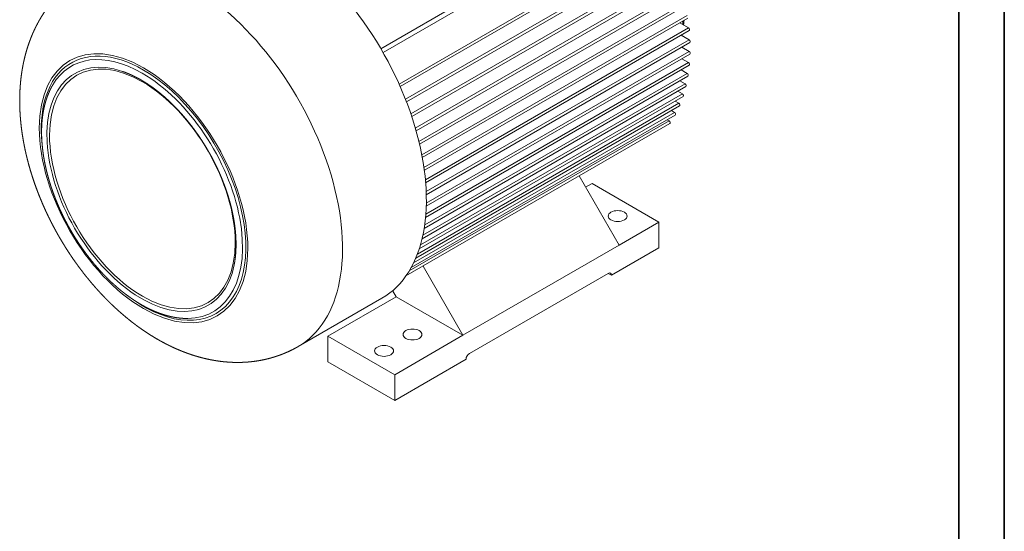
# Model space of a CAD drawing. Header units: millimetres. Extents: x -2784 to 2012, y -1738 to 1577.
# Tile 24 of 25: x 702 to 1951, y 301 to 950. Entities that reach past the tile are written whole.
import ezdxf

# ---------------------------------------------------------------- set-up
doc = ezdxf.new("R2010")
doc.units = ezdxf.units.MM
doc.linetypes.add('AM_ISO02W050', pattern=[7.5, 6, -1.5])
doc.linetypes.add('AM_ISO02W050x2', pattern=[3.75, 3, -0.75])
for name, color, linetype, lineweight in [('AM_3', 6, 'AM_ISO02W050', 13), ('AM_6', 2, 'Continuous', 35), ('AM_VIS', 7, 'Continuous', 20)]:
    doc.layers.add(name, color=color, linetype=linetype, lineweight=lineweight)

# ---------------------------------------------------------------- blocks, each defined once
blk = doc.blocks.new('YENI CERCEVE A3 (ANTETSİZ)')
at = {"layer": 'AM_6'}
for p, q in [((410, 287), (410, 0)), ((405, 282), (405, 5))]:
    blk.add_line(p, q, dxfattribs=at)

msp = doc.modelspace()

# ---------------------------------------------------------------- linework, layer by layer
at = {"layer": 'AM_VIS'}
for p, q in [((1470.35, 1092.22), (1160.41, 913.27)), ((1163.18, 908.46), (1473.13, 1087.4)), ((1518.05, 1061.47), (1183.55, 868.34)), ((1519.05, 1058.1), (1184.94, 865.2)), ((1526.09, 1042.13), (1191.66, 849.05)), ((1527.09, 1038.77), (1192.91, 845.83)), ((1532.81, 1023.55), (1198.46, 830.52)), ((1533.81, 1020.19), (1199.57, 827.22)), ((1538.37, 1005.65), (1204.11, 812.66)), ((1539.37, 1002.28), (1205.08, 809.28)), ((1542.87, 988.35), (1208.71, 795.42)), ((1543.87, 984.98), (1209.53, 791.95)), ((1546.39, 971.62), (1212.34, 778.75)), ((1547.39, 968.25), (1213.01, 775.2)), ((1548.99, 955.42), (1215.06, 762.63)), ((1549.99, 952.06), (1215.57, 758.97)), ((1550.71, 939.73), (1216.91, 747.02)), ((1539.68, 946.1), (1550.71, 939.73)), ((1551.71, 936.37), (1217.24, 743.26)), ((1551.56, 924.55), (1217.92, 731.92)), ((1541.39, 930.41), (1551.56, 924.55)), ((1542.53, 929.76), (1542.8, 931.23)), ((1552.56, 921.18), (1218.05, 728.05)), ((1542.24, 915.23), (1551.56, 909.85)), ((1552.56, 906.48), (1218.01, 713.33)), ((1551.56, 909.85), (1218.1, 717.33)), ((1542.24, 900.53), (1550.71, 895.64)), ((1551.71, 892.28), (1217.12, 699.1)), ((1550.71, 895.64), (1217.47, 703.25)), ((1549.99, 878.57), (1215.37, 685.38)), ((1548.99, 881.94), (1216.02, 689.69)), ((1541.39, 886.32), (1548.99, 881.94)), ((1547.39, 865.37), (1212.73, 672.16)), ((1546.39, 868.74), (1213.75, 676.69)), ((1539.68, 872.62), (1546.39, 868.74)), ((1543.87, 852.71), (1209.17, 659.47)), ((1542.87, 856.08), (1210.65, 664.27)), ((1537.08, 859.42), (1542.87, 856.08)), ((1539.37, 840.62), (1204.63, 647.36)), ((1538.37, 843.98), (1206.71, 652.5)), ((1533.56, 846.76), (1538.37, 843.98)), ((1533.81, 829.13), (1199.03, 635.85)), ((1532.81, 832.49), (1201.95, 641.47)), ((1529.05, 834.66), (1532.81, 832.49)), ((1527.09, 818.31), (1192.27, 625.01)), ((1526.09, 821.68), (1196.43, 631.35)), ((1523.49, 823.17), (1526.09, 821.68)), ((1462.57, 664.02), (1411.89, 751.8)), ((1428.27, 742.2), (1420.14, 737.51)), ((1428.27, 742.2), (1513.13, 693.21)), ((1462.57, 664.02), (1513.13, 693.21)), ((1513.13, 693.21), (1513.13, 660.55)), ((1264.58, 549.71), (1462.57, 664.02)), ((1513.13, 660.55), (1453.02, 625.85)), ((1213.9, 637.49), (1264.58, 549.71)), ((1272.71, 526.65), (1448.78, 628.3)), ((1453.02, 625.85), (1448.78, 628.3)), ((1179.73, 598.7), (1175.32, 606.33)), ((1161.8, 596.79), (1055.51, 535.42)), ((1179.73, 598.7), (1093.1, 548.69)), ((1264.58, 549.71), (1179.73, 598.7)), ((1177.96, 499.7), (1264.58, 549.71)), ((1093.1, 548.69), (1093.1, 516.03)), ((1093.1, 548.69), (1177.96, 499.7)), ((1177.96, 467.04), (1093.1, 516.03)), ((1268.47, 519.3), (1177.96, 467.04)), ((1177.96, 467.04), (1177.96, 499.7))]:
    msp.add_line(p, q, dxfattribs=at)
msp.add_arc((1407, 957.72), 138.23, 354.02699, 356.45028, dxfattribs=at)
for centre, major_axis, start_param, end_param in [((1025.8, 832.35), (-136, 235.56), 3.1415927, 5.4977871), ((919.51, 770.98), (-136, 235.56), 3.1415927, 5.4977871), ((1395.04, 1045.53), (-105.27, 182.33), 3.8342361, 3.8605239), ((1550.71, 938.1), (-1, 1.73), 3.1415927, 5.4977871), ((859.41, 736.28), (-93.5, 161.95), 5.497787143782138, 11.78097245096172), ((1395.04, 1045.53), (-105.27, 182.33), 3.7479165, 3.7490472), ((1551.56, 922.91), (-1, 1.73), 3.1415927, 5.4977871), ((859.41, 736.28), (-91.8, 159), 5.4977871, 7.2486445), ((856.8, 734.78), (-84.85, 146.96), 5.7004212, 10.007542), ((857.89, 735.41), (-83.27, 144.22), 5.497787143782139, 11.78097245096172), ((857.71, 735.3), (-89.96, 155.82), 5.4977871, 6.5969132), ((1551.56, 908.22), (-1, 1.73), 3.1415927, 5.4977871), ((1550.71, 894.01), (-1, 1.73), 3.1415927, 5.4977871), ((859.41, 736.28), (-91.8, 159), 2.1761334, 5.4977871), ((857.71, 735.3), (-89.96, 155.82), 2.8278648, 5.4977871), ((1548.99, 880.3), (-1, 1.73), 3.1415927, 5.4977871), ((1183.24, 866.53), (-1, 1.73), 4.0212549, 5.0379799), ((1546.39, 867.11), (-1, 1.73), 3.1415927, 5.4977871), ((1542.87, 854.44), (-1, 1.73), 3.1415927, 5.4977871), ((1191.27, 847.19), (-1, 1.73), 3.9470781, 4.9545904), ((1538.37, 842.35), (-1, 1.73), 3.1415927, 5.4977871), ((1197.99, 828.61), (-1, 1.73), 3.8776859, 4.8732975), ((1532.81, 830.86), (-1, 1.73), 3.1415927, 5.4977871), ((1526.09, 820.04), (-1, 1.73), 3.1415927, 5.4977871), ((1203.55, 810.71), (-1, 1.73), 3.8121744, 4.793408), ((1208.05, 793.41), (-1, 1.73), 3.7498734, 4.7143677), ((1211.58, 776.68), (-1, 1.73), 3.6902703, 4.6357078), ((1214.18, 760.48), (-1, 1.73), 3.6329633, 4.5570099), ((1215.89, 744.8), (-1, 1.73), 3.5776327, 4.4778803), ((1216.74, 729.61), (-1, 1.73), 3.5240221, 4.3979302), ((1216.74, 714.91), (-1, 1.73), 3.4719276, 4.3167559), ((1215.89, 700.71), (-1, 1.73), 3.4211923, 4.2339186), ((1460.8, 700.97), (-12, 0), 0.7853982, 7.0685835), ((1214.18, 687), (-1, 1.73), 3.3717074, 4.1489195), ((1211.58, 673.8), (-1, 1.73), 3.3234202, 4.0611654), ((1208.05, 661.14), (-1, 1.73), 3.2763555, 3.9699178), ((1203.55, 649.04), (-1, 1.73), 3.2306606, 3.8742085), ((1191.27, 626.74), (-1, 1.73), 3.1453084, 3.6633028), ((1197.99, 637.55), (-1, 1.73), 3.1867037, 3.7726866), ((1448.78, 623.4), (3, 5.2), 5.4977871, 7.0685835), ((1200.59, 550.73), (-12, 0), 0.7853982, 7.0685835), ((1164.52, 529.91), (-12, 0), 0.7853982, 7.0685835), ((1272.71, 521.75), (3, 5.2), 0.7853982, 2.3561945)]:
    msp.add_ellipse(centre, major_axis=major_axis, ratio=0.5773503, start_param=start_param, end_param=end_param, dxfattribs=at)
for points, knots in [([(783.51, 1006.54), (781.14, 1005.15), (778.8, 1003.71), (776.49, 1002.23), (774.21, 1000.7), (771.96, 999.14), (769.74, 997.53), (767.55, 995.89), (765.4, 994.2), (763.27, 992.49), (761.19, 990.73), (759.14, 988.94), (757.12, 987.11), (755.15, 985.26), (753.2, 983.37), (751.3, 981.45), (749.44, 979.5), (747.61, 977.53), (745.83, 975.53), (744.08, 973.5), (742.37, 971.44), (740.55, 969.17), (738.78, 966.88), (737.06, 964.55), (735.38, 962.21), (733.75, 959.84), (732.16, 957.45), (730.63, 955.04), (729.14, 952.61), (727.69, 950.16), (726.3, 947.7), (724.95, 945.22), (723.64, 942.73), (722.38, 940.22), (721.16, 937.7), (719.99, 935.17), (718.86, 932.63), (717.77, 930.08), (716.73, 927.52), (715.73, 924.95), (714.77, 922.37), (713.62, 919.14), (712.54, 915.9), (711.52, 912.65), (710.56, 909.39), (709.65, 906.13), (708.81, 902.85), (708.02, 899.57), (707.28, 896.28), (706.6, 892.99), (705.98, 889.7), (705.4, 886.4), (704.88, 883.09), (704.41, 879.78), (703.99, 876.47), (703.61, 873.16), (703.29, 869.84), (703.01, 866.53), (702.78, 863.21), (702.59, 859.89), (702.45, 856.56), (702.33, 852.48), (702.28, 848.4), (702.3, 844.31), (702.38, 840.23), (702.52, 836.14), (702.72, 832.06), (702.98, 827.98), (703.3, 823.89), (703.68, 819.81), (704.11, 815.73), (704.6, 811.65), (705.15, 807.57), (705.76, 803.5), (706.41, 799.43), (707.12, 795.36), (707.89, 791.29), (708.71, 787.23), (709.57, 783.18), (710.49, 779.13), (711.46, 775.08), (712.52, 770.89), (713.64, 766.7), (714.81, 762.52), (716.03, 758.35), (717.3, 754.18), (718.62, 750.03), (719.99, 745.89), (721.41, 741.75), (722.89, 737.63), (724.41, 733.52), (725.98, 729.43), (727.6, 725.34), (729.26, 721.28), (730.98, 717.22), (732.74, 713.18), (734.54, 709.16), (736.39, 705.16), (738.29, 701.17), (740.23, 697.2), (742.21, 693.26), (744.21, 689.38), (746.25, 685.53), (748.34, 681.7), (750.46, 677.9), (752.62, 674.11), (754.83, 670.35), (757.07, 666.61), (759.36, 662.9), (761.68, 659.21), (764.04, 655.55), (766.44, 651.92), (768.87, 648.31), (771.35, 644.73), (773.86, 641.18), (776.41, 637.67), (778.99, 634.18), (781.61, 630.72), (784.26, 627.3), (786.95, 623.91), (789.68, 620.55), (792.45, 617.21), (795.26, 613.91), (798.11, 610.64), (800.99, 607.4), (803.9, 604.21), (806.84, 601.06), (809.82, 597.94), (812.83, 594.87), (815.88, 591.83), (818.95, 588.84), (822.06, 585.89), (825.2, 582.99), (828.37, 580.12), (831.58, 577.31), (834.81, 574.54), (838.08, 571.82), (841.38, 569.14), (844.7, 566.51), (848.07, 563.94), (851.46, 561.41), (854.91, 558.92), (858.39, 556.48), (861.9, 554.09), (865.44, 551.76), (869.02, 549.49), (872.63, 547.27), (876.27, 545.11), (879.95, 543.01), (883.66, 540.98), (887.41, 539), (891.19, 537.09), (895, 535.24), (898.85, 533.46), (902.73, 531.75), (906.65, 530.11), (910.61, 528.54), (914.6, 527.05), (918.63, 525.63), (922.69, 524.29), (926.79, 523.03), (930.34, 522.02), (933.9, 521.07), (937.5, 520.19), (941.12, 519.37), (944.77, 518.62), (948.45, 517.94), (952.15, 517.33), (955.87, 516.8), (959.62, 516.34), (963.39, 515.96), (967.19, 515.67), (971, 515.45), (974.84, 515.32), (978.69, 515.28), (982.56, 515.32), (986.44, 515.46), (990.34, 515.69), (994.24, 516.02), (998.16, 516.44), (1002.07, 516.97), (1004.83, 517.4), (1007.58, 517.88), (1010.34, 518.41), (1013.09, 518.99), (1015.83, 519.62), (1018.57, 520.31), (1021.3, 521.05), (1024.03, 521.84), (1026.74, 522.68), (1029.45, 523.58), (1032.14, 524.53), (1034.81, 525.53), (1037.47, 526.59), (1040.11, 527.7), (1042.74, 528.86), (1045.34, 530.07), (1047.92, 531.33), (1050.47, 532.65), (1053.01, 534.01), (1055.51, 535.42)], [0.7853982, 0.7853982, 0.796163, 0.8069278, 0.8176927, 0.8284575, 0.8392223, 0.8499872, 0.860752, 0.8715168, 0.8822817, 0.8930465, 0.9038113, 0.9145762, 0.925341, 0.9361058, 0.9468707, 0.9576355, 0.9684003, 0.9791652, 0.98993, 1.0006948, 1.0124621, 1.0242293, 1.0359965, 1.0477637, 1.0595309, 1.0712981, 1.0830653, 1.0948325, 1.1065997, 1.1183669, 1.1301341, 1.1419013, 1.1536685, 1.1654358, 1.177203, 1.1889702, 1.2007374, 1.2125046, 1.2242718, 1.236039, 1.2507353, 1.2654316, 1.2801279, 1.2948241, 1.3095204, 1.3242167, 1.338913, 1.3536093, 1.3683056, 1.3830019, 1.3976981, 1.4123944, 1.4270907, 1.441787, 1.4564833, 1.4711796, 1.4858759, 1.5005722, 1.5152684, 1.5299647, 1.548011, 1.5660572, 1.5841035, 1.6021498, 1.620196, 1.6382423, 1.6562885, 1.6743348, 1.6923811, 1.7104273, 1.7284736, 1.7465198, 1.7645661, 1.7826124, 1.8006586, 1.8187049, 1.8367511, 1.8547974, 1.8728437, 1.8908899, 1.9096333, 1.9283766, 1.9471199, 1.9658633, 1.9846066, 2.00335, 2.0220933, 2.0408366, 2.05958, 2.0783233, 2.0970667, 2.11581, 2.1345534, 2.1532967, 2.17204, 2.1907834, 2.2095267, 2.2282701, 2.2470134, 2.2657567, 2.2842266, 2.3026965, 2.3211663, 2.3396362, 2.358106, 2.3765759, 2.3950457, 2.4135156, 2.4319854, 2.4504553, 2.4689251, 2.487395, 2.5058648, 2.5243347, 2.5428045, 2.5612744, 2.5797442, 2.5982141, 2.6166839, 2.6351538, 2.6537393, 2.6723248, 2.6909103, 2.7094958, 2.7280813, 2.7466668, 2.7652523, 2.7838378, 2.8024233, 2.8210088, 2.8395943, 2.8581798, 2.8767653, 2.8953508, 2.9139363, 2.9325218, 2.9511073, 2.9696928, 2.9882783, 3.0068638, 3.0255742, 3.0442846, 3.0629949, 3.0817053, 3.1004157, 3.1191261, 3.1378364, 3.1565468, 3.1752572, 3.1939676, 3.2126779, 3.2313883, 3.2500987, 3.2688091, 3.2875195, 3.3062298, 3.3249402, 3.3436506, 3.362361, 3.3810713, 3.3970969, 3.4131224, 3.429148, 3.4451735, 3.461199, 3.4772246, 3.4932501, 3.5092756, 3.5253012, 3.5413267, 3.5573522, 3.5733778, 3.5894033, 3.6054289, 3.6214544, 3.6374799, 3.6535055, 3.669531, 3.6855565, 3.7015821, 3.7128525, 3.724123, 3.7353934, 3.7466638, 3.7579343, 3.7692047, 3.7804751, 3.7917456, 3.803016, 3.8142864, 3.8255569, 3.8368273, 3.8480978, 3.8593682, 3.8706386, 3.8819091, 3.8931795, 3.9044499, 3.9157204, 3.9269908, 3.9269908]), ([(974.34, 639.03), (974.69, 640.92), (975.02, 642.83), (975.32, 644.77), (975.6, 646.73), (975.84, 648.71), (976.06, 650.72), (976.24, 652.75), (976.4, 654.81), (976.53, 656.88), (976.63, 658.98), (976.69, 661.1), (976.73, 663.23), (976.74, 665.39), (976.73, 667.56), (976.68, 669.76), (976.6, 671.97), (976.49, 674.2), (976.35, 676.44), (976.19, 678.7), (975.99, 680.98), (975.76, 683.26), (975.51, 685.56), (975.22, 687.87), (974.91, 690.19), (974.57, 692.53), (974.19, 694.87), (973.79, 697.23), (973.36, 699.6), (972.9, 701.97), (972.41, 704.36), (971.9, 706.76), (971.35, 709.16), (970.78, 711.57), (970.17, 713.98), (969.54, 716.41), (968.88, 718.83), (968.2, 721.26), (967.48, 723.7), (966.74, 726.14), (965.97, 728.58), (965.17, 731.03), (964.34, 733.49), (963.49, 735.94), (962.61, 738.39), (961.7, 740.85), (960.76, 743.3), (959.8, 745.75), (958.82, 748.2), (957.8, 750.64), (956.77, 753.09), (955.7, 755.52), (954.62, 757.96), (953.51, 760.38), (952.37, 762.8), (951.21, 765.22), (950.02, 767.62), (948.82, 770.02), (947.59, 772.41), (946.33, 774.79), (945.06, 777.16), (943.76, 779.52), (942.43, 781.87), (941.09, 784.21), (939.72, 786.54), (938.34, 788.86), (936.93, 791.16), (935.5, 793.45), (934.06, 795.72), (932.59, 797.97), (931.11, 800.21), (929.6, 802.44), (928.08, 804.65), (926.54, 806.83), (924.99, 809.01), (923.41, 811.16), (921.82, 813.29), (920.21, 815.4), (918.59, 817.49), (916.95, 819.57), (915.3, 821.61), (913.64, 823.64), (911.96, 825.64), (910.26, 827.62), (908.56, 829.58), (906.84, 831.51), (905.11, 833.42), (903.37, 835.3), (901.61, 837.16), (899.85, 838.99), (898.07, 840.79), (896.29, 842.57), (894.49, 844.32), (892.69, 846.04), (890.88, 847.73), (889.06, 849.4), (887.23, 851.03), (885.4, 852.64), (883.56, 854.21), (881.71, 855.76), (879.86, 857.27), (878.01, 858.75), (876.16, 860.2), (874.3, 861.62), (872.44, 863), (870.57, 864.35), (868.71, 865.67), (866.84, 866.95), (864.97, 868.21), (863.1, 869.43), (861.23, 870.61), (859.36, 871.76), (857.49, 872.88), (855.62, 873.96), (853.75, 875), (851.89, 876.02), (850.03, 876.99), (848.17, 877.93), (846.32, 878.84), (844.47, 879.7), (842.62, 880.54), (841.99, 880.81), (841.37, 881.08), (840.74, 881.35), (840.11, 881.61), (839.49, 881.87), (838.86, 882.13), (838.24, 882.38), (837.61, 882.62), (836.99, 882.87), (836.37, 883.1), (835.74, 883.34), (835.12, 883.57), (834.5, 883.79), (833.89, 884.01), (833.27, 884.23), (832.65, 884.44)], [4.5097549, 4.5097549, 4.5255194, 4.5412838, 4.5570483, 4.5728128, 4.5885772, 4.6043417, 4.6201062, 4.6358706, 4.6516351, 4.6673996, 4.683164, 4.6989285, 4.714693, 4.7304574, 4.7462219, 4.7619864, 4.7777508, 4.7935153, 4.8092798, 4.8250442, 4.8407504, 4.8564566, 4.8721628, 4.887869, 4.9035752, 4.9192813, 4.9349875, 4.9506937, 4.9663999, 4.9821061, 4.9978123, 5.0135184, 5.0292246, 5.0449308, 5.060637, 5.0763432, 5.0920494, 5.1077556, 5.1234617, 5.1391679, 5.1549267, 5.1706855, 5.1864443, 5.2022032, 5.217962, 5.2337208, 5.2494796, 5.2652384, 5.2809972, 5.296756, 5.3125148, 5.3282736, 5.3440324, 5.3597912, 5.37555, 5.3913088, 5.4070676, 5.4228264, 5.4385853, 5.4543441, 5.4701297, 5.4859153, 5.501701, 5.5174866, 5.5332723, 5.5490579, 5.5648435, 5.5806292, 5.5964148, 5.6122005, 5.6279861, 5.6437717, 5.6595574, 5.675343, 5.6911286, 5.7069143, 5.7226999, 5.7384856, 5.7542712, 5.7700568, 5.785827, 5.8015971, 5.8173673, 5.8331374, 5.8489075, 5.8646777, 5.8804478, 5.8962179, 5.9119881, 5.9277582, 5.9435283, 5.9592985, 5.9750686, 5.9908387, 6.0066089, 6.022379, 6.0381492, 6.0539193, 6.0696894, 6.0854596, 6.1011792, 6.1168989, 6.1326186, 6.1483383, 6.164058, 6.1797777, 6.1954974, 6.2112171, 6.2269368, 6.2426565, 6.2583761, 6.2740958, 6.2898155, 6.3055352, 6.3212549, 6.3369746, 6.3526943, 6.368414, 6.3841337, 6.3998534, 6.4052262, 6.4105991, 6.415972, 6.4213449, 6.4267177, 6.4320906, 6.4374635, 6.4428364, 6.4482093, 6.4535821, 6.458955, 6.4643279, 6.4697008, 6.4750736, 6.4804465, 6.4858194, 6.4858194]), ([(744.37, 867.49), (743.44, 865.87), (742.54, 864.23), (741.67, 862.55), (740.83, 860.85), (740.02, 859.11), (739.24, 857.35), (738.5, 855.56), (737.78, 853.74), (737.1, 851.89), (736.45, 850.02), (735.83, 848.12), (735.24, 846.2), (734.68, 844.25), (734.16, 842.27), (733.66, 840.27), (733.2, 838.25), (732.77, 836.2), (732.37, 834.13), (732.01, 832.04), (731.67, 829.93), (731.36, 827.72), (731.08, 825.48), (730.84, 823.23), (730.62, 820.95), (730.45, 818.66), (730.3, 816.34), (730.19, 814.01), (730.12, 811.65), (730.08, 809.28), (730.07, 806.89), (730.09, 804.48), (730.15, 802.05), (730.24, 799.61), (730.37, 797.15), (730.53, 794.68), (730.72, 792.2), (730.95, 789.7), (731.21, 787.19), (731.5, 784.66), (731.82, 782.12), (732.18, 779.57), (732.57, 777), (733, 774.43), (733.45, 771.84), (733.94, 769.25), (734.46, 766.65), (735.02, 764.04), (735.6, 761.42), (736.22, 758.8), (736.87, 756.17), (737.55, 753.54), (738.26, 750.9), (739, 748.26), (739.78, 745.61), (740.58, 742.97), (741.42, 740.32), (742.28, 737.67), (743.18, 735.02), (744.1, 732.37), (745.05, 729.73), (746.03, 727.09), (747.04, 724.45), (748.08, 721.82), (749.15, 719.19), (750.24, 716.57), (751.36, 713.95), (752.51, 711.34), (753.69, 708.73), (754.89, 706.13), (756.12, 703.54), (757.37, 700.95), (758.66, 698.38), (759.96, 695.81), (761.29, 693.26), (762.65, 690.71), (764.03, 688.18), (765.44, 685.66), (766.87, 683.15), (768.32, 680.66), (769.8, 678.18), (771.29, 675.71), (772.81, 673.27), (774.35, 670.84), (775.92, 668.42), (777.5, 666.02), (779.11, 663.64), (780.73, 661.28), (782.38, 658.94), (784.04, 656.61), (785.72, 654.31), (787.43, 652.03), (789.15, 649.77), (790.88, 647.53), (792.64, 645.31), (794.41, 643.12), (796.2, 640.95), (798.01, 638.8), (799.83, 636.68), (801.66, 634.59), (803.52, 632.51), (805.38, 630.47), (807.27, 628.45), (809.16, 626.45), (811.07, 624.49), (812.99, 622.55), (814.92, 620.65), (816.87, 618.77), (818.82, 616.92), (820.79, 615.1), (822.76, 613.31), (824.75, 611.56), (826.75, 609.83), (828.75, 608.14), (830.76, 606.48), (832.78, 604.86), (834.81, 603.26), (836.84, 601.71), (838.88, 600.18), (840.93, 598.69), (842.98, 597.24), (845.04, 595.81), (847.11, 594.43), (849.18, 593.08), (851.25, 591.76), (853.33, 590.49), (855.41, 589.25), (857.49, 588.05), (859.57, 586.88), (861.66, 585.76), (863.74, 584.67), (865.83, 583.63), (867.91, 582.62), (869.99, 581.66), (872.08, 580.73), (874.16, 579.84), (876.23, 579), (878.31, 578.2), (880.38, 577.43), (882.45, 576.71), (884.51, 576.03), (886.11, 575.54), (887.69, 575.07), (889.28, 574.62), (890.86, 574.2), (892.44, 573.81), (894.01, 573.44), (895.58, 573.1), (897.15, 572.79), (898.71, 572.5), (900.27, 572.23), (901.82, 571.99), (903.37, 571.78), (904.91, 571.6), (906.44, 571.44), (907.97, 571.31), (909.49, 571.21), (911.01, 571.13), (912.52, 571.08), (914.02, 571.05), (915.52, 571.06)], [1.099126, 1.099126, 1.1148008, 1.1304756, 1.1461503, 1.1618251, 1.1774999, 1.1931746, 1.2088494, 1.2245241, 1.2401989, 1.2558737, 1.2715484, 1.2872232, 1.3028979, 1.3185727, 1.3342475, 1.3499222, 1.365597, 1.3812718, 1.3969465, 1.4126213, 1.4288491, 1.445077, 1.4613049, 1.4775328, 1.4937606, 1.5099885, 1.5262164, 1.5424442, 1.5586721, 1.5749, 1.5911278, 1.6073557, 1.6235836, 1.6398114, 1.6560393, 1.6722672, 1.688495, 1.7047229, 1.7209508, 1.7371786, 1.7534528, 1.769727, 1.7860012, 1.8022754, 1.8185496, 1.8348238, 1.851098, 1.8673722, 1.8836464, 1.8999206, 1.9161948, 1.932469, 1.9487432, 1.9650174, 1.9812916, 1.9975658, 2.0138399, 2.0301141, 2.0463883, 2.0626625, 2.0788897, 2.0951168, 2.1113439, 2.127571, 2.1437981, 2.1600252, 2.1762524, 2.1924795, 2.2087066, 2.2249337, 2.2411608, 2.257388, 2.2736151, 2.2898422, 2.3060693, 2.3222964, 2.3385235, 2.3547507, 2.3709778, 2.3872049, 2.4034148, 2.4196248, 2.4358347, 2.4520447, 2.4682546, 2.4844645, 2.5006745, 2.5168844, 2.5330944, 2.5493043, 2.5655143, 2.5817242, 2.5979341, 2.6141441, 2.630354, 2.646564, 2.6627739, 2.6789839, 2.6951938, 2.7114037, 2.7276386, 2.7438734, 2.7601082, 2.7763431, 2.7925779, 2.8088127, 2.8250476, 2.8412824, 2.8575172, 2.8737521, 2.8899869, 2.9062217, 2.9224566, 2.9386914, 2.9549262, 2.9711611, 2.9873959, 3.0036307, 3.0198656, 3.0361004, 3.0523811, 3.0686618, 3.0849426, 3.1012233, 3.117504, 3.1337847, 3.1500654, 3.1663461, 3.1826269, 3.1989076, 3.2151883, 3.231469, 3.2477497, 3.2640304, 3.2803111, 3.2965919, 3.3128726, 3.3291533, 3.345434, 3.3617147, 3.3742921, 3.3868695, 3.3994469, 3.4120244, 3.4246018, 3.4371792, 3.4497566, 3.462334, 3.4749114, 3.4874888, 3.5000662, 3.5126436, 3.5252211, 3.5377985, 3.5503759, 3.5629533, 3.5755307, 3.5881081, 3.6006855, 3.6132629, 3.6132629])]:
    msp.add_open_spline(points, degree=1, knots=knots, dxfattribs=at)

# ---------------------------------------------------------------- block references
at = {"layer": 'AM_3', "linetype": 'AM_ISO02W050x2', "xscale": 11.55, "yscale": 11.55, "zscale": 11.55}
msp.add_blockref('YENI CERCEVE A3 (ANTETSİZ)', (-2784.24, -1737.7), dxfattribs=at)

doc.saveas('drawing.dxf')
